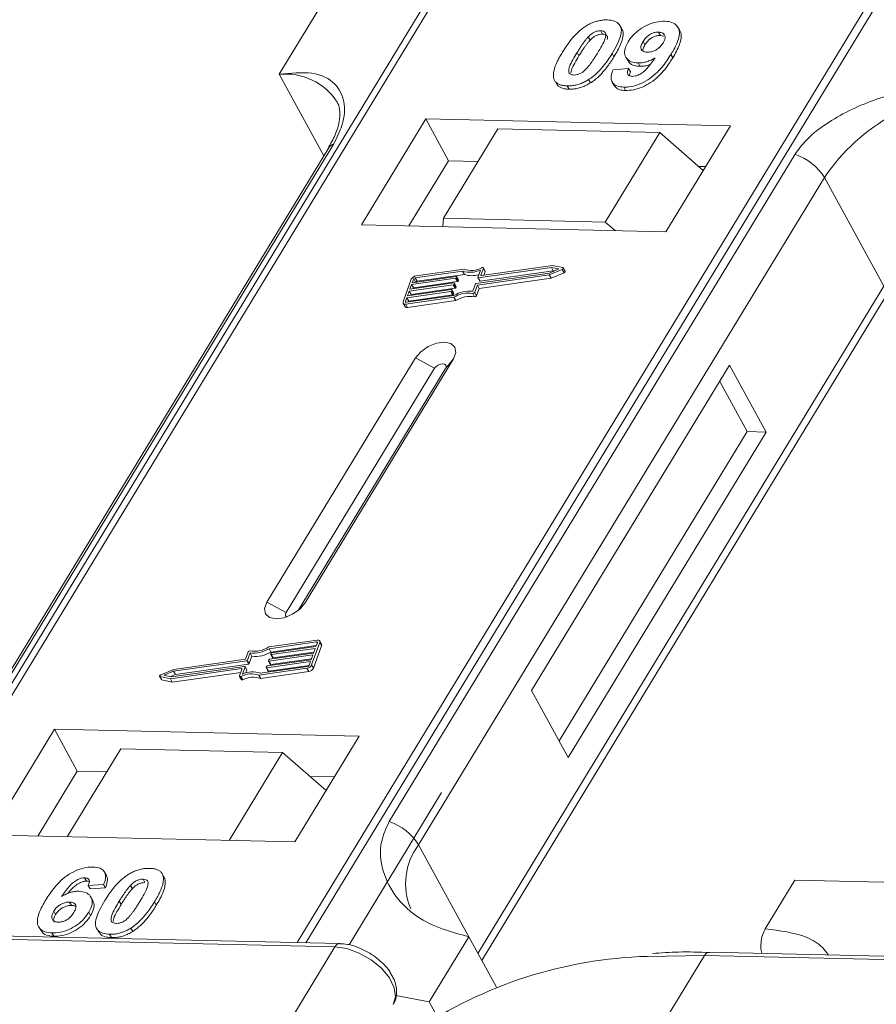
# Model space of a CAD drawing. Header units: millimetres. Extents: x -855 to 619, y 109 to 1142.
# Tile 43 of 74: x 70 to 102, y 928 to 965. Entities that reach past the tile are written whole.
import ezdxf

# ---------------------------------------------------------------- set-up
doc = ezdxf.new("R2010")
doc.units = ezdxf.units.MM

msp = doc.modelspace()

# ---------------------------------------------------------------- linework, layer by layer
at = {"color": 7, "linetype": 'Continuous', "lineweight": 15}
for p, q in [((85.583, 966.63), (63.903, 931)), ((64.172, 930.994), (85.869, 966.651)), ((102.085, 966.279), (80.389, 930.622)), ((80.722, 930.614), (102.402, 966.244)), ((81.206, 965.824), (79.712, 963.369)), ((92.642, 965.081), (92.573, 965.207)), ((94.83, 965.016), (94.761, 965.142)), ((91.373, 964.777), (91.442, 964.651)), ((91.845, 965.011), (91.914, 964.885)), ((94.099, 964.834), (94.03, 964.961)), ((94.099, 964.834), (94.226, 964.809)), ((93.445, 964.601), (93.514, 964.475)), ((90.951, 964.186), (91.02, 964.06)), ((92.343, 964.025), (92.274, 964.151)), ((92.79, 964.022), (92.859, 963.895)), ((94.566, 963.995), (94.497, 964.121)), ((93.256, 963.797), (93.325, 963.671)), ((79.712, 963.369), (81.394, 960.294)), ((92.315, 963.543), (92.899, 963.582)), ((92.899, 963.582), (92.968, 963.456)), ((90.156, 963.07), (90.225, 962.944)), ((90.581, 962.933), (90.65, 962.807)), ((91.387, 963.168), (91.456, 963.041)), ((92.279, 963.077), (92.348, 962.951)), ((92.714, 962.884), (92.783, 962.758)), ((85.243, 961.686), (82.815, 957.697)), ((96.736, 961.423), (85.243, 961.686)), ((85.243, 961.686), (86.105, 960.111)), ((94.308, 957.433), (96.736, 961.423)), ((87.965, 961.313), (85.911, 957.937)), ((94.071, 961.173), (87.965, 961.313)), ((92.017, 957.797), (94.071, 961.173)), ((94.071, 961.173), (95.715, 959.746)), ((66.459, 935.585), (81.772, 960.751)), ((81.558, 960.564), (66.245, 935.398)), ((99.176, 960.351), (83.864, 935.186)), ((86.105, 960.111), (84.611, 957.656)), ((87.218, 960.085), (86.105, 960.111)), ((95.802, 959.888), (95.544, 959.894)), ((84.971, 934.308), (100.284, 959.474)), ((102.526, 955.377), (100.284, 959.474)), ((85.911, 957.937), (85.888, 957.626)), ((92.017, 957.797), (85.911, 957.937)), ((92.385, 957.477), (92.017, 957.797)), ((82.815, 957.697), (94.308, 957.433)), ((86.635, 955.948), (84.847, 955.694)), ((86.689, 956.023), (84.873, 955.765)), ((86.704, 955.822), (86.635, 955.948)), ((87.149, 955.482), (89.908, 955.874)), ((87.208, 955.709), (87.307, 955.984)), ((89.984, 956.087), (87.225, 955.695)), ((87.294, 955.569), (90.053, 955.961)), ((87.326, 955.793), (87.418, 956.05)), ((90.029, 956.16), (87.342, 955.779)), ((87.486, 955.942), (87.417, 956.068)), ((87.418, 956.05), (87.487, 955.924)), ((87.44, 955.793), (87.487, 955.924)), ((89.901, 955.806), (90.393, 956.013)), ((89.908, 955.874), (90.27, 956.026)), ((89.97, 955.68), (90.462, 955.887)), ((90.27, 956.026), (89.984, 956.087)), ((90.053, 955.961), (89.984, 956.087)), ((90.416, 956.078), (90.029, 956.16)), ((90.053, 955.961), (90.094, 955.952)), ((90.393, 956.013), (90.462, 955.887)), ((90.501, 955.942), (90.432, 956.068)), ((84.697, 955.639), (84.392, 954.788)), ((84.649, 955.262), (86.309, 955.498)), ((86.373, 955.675), (84.712, 955.439)), ((84.738, 955.51), (86.398, 955.746)), ((84.789, 955.652), (84.738, 955.51)), ((84.781, 955.313), (86.442, 955.549)), ((84.857, 955.527), (84.789, 955.652)), ((84.847, 955.694), (84.916, 955.568)), ((84.916, 955.568), (86.704, 955.822)), ((86.326, 955.483), (86.313, 955.448)), ((86.394, 955.366), (86.325, 955.492)), ((86.395, 955.357), (86.326, 955.483)), ((86.442, 955.549), (86.373, 955.675)), ((86.415, 955.731), (86.402, 955.696)), ((86.471, 955.57), (86.402, 955.696)), ((86.483, 955.614), (86.415, 955.74)), ((86.484, 955.605), (86.415, 955.731)), ((86.471, 955.57), (86.484, 955.605)), ((87.192, 955.421), (89.901, 955.806)), ((87.209, 955.7), (87.278, 955.574)), ((87.294, 955.569), (87.225, 955.695)), ((87.261, 955.295), (89.97, 955.68)), ((87.333, 955.779), (87.326, 955.793)), ((89.97, 955.68), (89.901, 955.806)), ((86.194, 955.178), (84.534, 954.943)), ((84.56, 955.014), (86.22, 955.249)), ((84.623, 955.191), (84.56, 955.014)), ((86.284, 955.427), (84.623, 955.191)), ((84.692, 955.065), (84.623, 955.191)), ((84.712, 955.439), (84.649, 955.262)), ((84.692, 955.065), (86.353, 955.301)), ((84.781, 955.313), (84.712, 955.439)), ((84.769, 955.279), (84.781, 955.313)), ((86.263, 955.052), (86.194, 955.178)), ((86.236, 955.235), (86.224, 955.199)), ((86.293, 955.073), (86.224, 955.199)), ((86.305, 955.118), (86.236, 955.244)), ((86.236, 955.235), (86.305, 955.109)), ((86.353, 955.301), (86.284, 955.427)), ((86.293, 955.073), (86.305, 955.109)), ((86.382, 955.321), (86.313, 955.448)), ((86.382, 955.321), (86.395, 955.357)), ((87.016, 955.105), (87.085, 954.979)), ((87.021, 955.187), (87.119, 955.461)), ((87.093, 955.147), (87.192, 955.421)), ((87.162, 955.02), (87.093, 955.147)), ((87.162, 955.02), (87.261, 955.295)), ((87.261, 955.295), (87.192, 955.421)), ((102.526, 955.377), (87.213, 930.211)), ((84.393, 954.733), (84.462, 954.607)), ((84.534, 954.943), (84.483, 954.801)), ((84.483, 954.801), (84.499, 954.772)), ((84.491, 954.701), (86.307, 954.959)), ((84.516, 954.772), (86.304, 955.026)), ((84.603, 954.817), (84.534, 954.943)), ((84.56, 954.575), (86.376, 954.833)), ((84.591, 954.782), (84.603, 954.817)), ((84.603, 954.817), (86.263, 955.052)), ((84.68, 955.031), (84.692, 955.065)), ((86.376, 954.833), (86.307, 954.959)), ((87.356, 929.95), (102.56, 954.936)), ((84.56, 954.575), (84.491, 954.701)), ((84.855, 952.671), (79.253, 943.464)), ((80.69, 943.431), (86.292, 952.638)), ((84.855, 952.671), (85.576, 952.281)), ((86.292, 952.638), (85.985, 952.272)), ((85.576, 952.281), (79.974, 943.074)), ((80.433, 943.147), (85.985, 952.272)), ((96.708, 952.399), (89.238, 940.123)), ((98.087, 949.877), (96.708, 952.399)), ((97.369, 949.894), (96.334, 951.785)), ((90.273, 938.232), (97.369, 949.894)), ((90.617, 937.601), (98.087, 949.877)), ((98.087, 949.877), (97.369, 949.894)), ((79.974, 943.074), (79.253, 943.464)), ((80.69, 943.431), (80.501, 943.205)), ((81.146, 942.031), (79.329, 941.773)), ((81.121, 941.96), (79.333, 941.706)), ((79.402, 941.58), (81.115, 941.823)), ((79.442, 941.553), (81.103, 941.789)), ((80.939, 941.093), (81.245, 941.944)), ((81.008, 940.967), (81.314, 941.818)), ((81.103, 941.789), (81.154, 941.931)), ((81.147, 941.912), (81.121, 941.96)), ((81.313, 941.873), (81.244, 941.999)), ((81.245, 941.944), (81.314, 941.818)), ((78.544, 941.585), (78.445, 941.311)), ((78.616, 941.545), (78.517, 941.27)), ((78.586, 941.144), (78.685, 941.419)), ((78.685, 941.419), (78.616, 941.545)), ((80.988, 941.47), (79.328, 941.234)), ((79.402, 941.58), (79.333, 941.706)), ((79.353, 941.305), (81.013, 941.541)), ((79.4, 941.497), (79.413, 941.532)), ((79.401, 941.488), (79.47, 941.362)), ((81.077, 941.718), (79.417, 941.482)), ((79.486, 941.356), (79.417, 941.482)), ((79.486, 941.356), (81.026, 941.575)), ((80.924, 941.292), (80.988, 941.47)), ((81.013, 941.541), (81.077, 941.718)), ((75.652, 940.645), (78.412, 941.037)), ((78.488, 941.249), (75.729, 940.858)), ((78.445, 941.311), (75.736, 940.926)), ((75.798, 940.732), (78.557, 941.123)), ((78.428, 941.022), (78.33, 940.748)), ((78.497, 940.905), (78.428, 941.031)), ((78.497, 940.896), (78.428, 941.022)), ((78.557, 941.123), (78.488, 941.249)), ((78.586, 941.144), (78.517, 941.27)), ((79.001, 940.784), (80.789, 941.038)), ((79.222, 941), (79.235, 941.036)), ((79.222, 940.991), (79.291, 940.865)), ((80.899, 941.222), (79.239, 940.986)), ((79.264, 941.057), (80.924, 941.292)), ((79.308, 940.86), (80.847, 941.078)), ((79.311, 941.249), (79.324, 941.284)), ((79.311, 941.239), (79.38, 941.113)), ((79.397, 941.108), (79.328, 941.234)), ((79.397, 941.108), (80.937, 941.327)), ((80.848, 941.08), (80.899, 941.222)), ((81.008, 940.967), (80.939, 941.093)), ((75.205, 940.664), (75.274, 940.538)), ((75.22, 940.654), (75.608, 940.571)), ((75.289, 940.527), (75.22, 940.654)), ((75.736, 940.926), (75.244, 940.719)), ((75.729, 940.858), (75.367, 940.705)), ((75.367, 940.705), (75.652, 940.645)), ((75.608, 940.571), (78.295, 940.953)), ((75.612, 940.653), (75.798, 940.732)), ((75.677, 940.445), (78.266, 940.813)), ((75.798, 940.732), (75.729, 940.858)), ((78.311, 940.938), (78.219, 940.682)), ((78.219, 940.663), (78.288, 940.537)), ((78.342, 940.533), (78.273, 940.659)), ((78.308, 940.929), (78.295, 940.953)), ((78.46, 940.791), (78.497, 940.896)), ((78.947, 940.709), (80.764, 940.967)), ((79.016, 940.583), (78.947, 940.709)), ((79.016, 940.583), (80.833, 940.841)), ((79.308, 940.86), (79.239, 940.986)), ((80.764, 940.967), (80.833, 940.841)), ((75.289, 940.527), (75.677, 940.445)), ((75.677, 940.445), (75.608, 940.571)), ((89.238, 940.123), (90.617, 937.601)), ((71.237, 938.669), (68.809, 934.679)), ((82.73, 938.405), (71.237, 938.669)), ((71.237, 938.669), (72.099, 937.093)), ((80.302, 934.416), (82.73, 938.405)), ((73.735, 937.927), (71.719, 934.613)), ((73.735, 937.927), (79.841, 937.787)), ((77.824, 934.473), (79.841, 937.787)), ((79.841, 937.787), (81.485, 936.36)), ((72.099, 937.093), (70.605, 934.638)), ((73.212, 937.068), (72.099, 937.093)), ((81.796, 936.871), (80.872, 936.892)), ((85.844, 936.279), (82.351, 930.54)), ((68.809, 934.679), (80.302, 934.416)), ((84.971, 934.308), (86.868, 930.842)), ((73.196, 933.151), (73.127, 933.277)), ((75.258, 933.273), (75.252, 933.284)), ((72.374, 933.062), (72.443, 932.936)), ((74.578, 933.012), (74.647, 932.886)), ((75.33, 933.154), (75.399, 933.028)), ((98.053, 931.14), (99.174, 932.981)), ((99.174, 932.981), (106.158, 932.821)), ((73.092, 932.811), (72.508, 932.772)), ((72.508, 932.772), (72.577, 932.646)), ((72.577, 932.646), (73.161, 932.685)), ((73.092, 932.811), (73.161, 932.685)), ((74.175, 932.652), (74.106, 932.778)), ((71.809, 932.15), (71.878, 932.024)), ((72.687, 932.204), (72.618, 932.33)), ((73.683, 932.186), (73.752, 932.06)), ((75.009, 932.155), (75.078, 932.029)), ((71.21, 931.806), (71.279, 931.679)), ((72.53, 931.764), (72.599, 931.638)), ((82.002, 930.585), (47.819, 931.369)), ((47.637, 931.245), (81.82, 930.46)), ((70.645, 931.214), (70.714, 931.088)), ((71.139, 930.984), (71.208, 930.858)), ((72.832, 931.148), (72.901, 931.022)), ((74.12, 931.169), (74.189, 931.043)), ((73.314, 930.934), (73.382, 930.808)), ((86.868, 930.842), (85.374, 928.387)), ((86.868, 930.842), (87.91, 928.937)), ((81.82, 930.46), (79.952, 927.391)), ((130.129, 929.481), (95.946, 930.265)), ((93.604, 930.102), (95.763, 930.14)), ((93.896, 927.071), (95.763, 930.14)), ((95.763, 930.14), (129.946, 929.356)), ((84.111, 928.628), (85.374, 928.387)), ((85.374, 928.387), (85.673, 927.84))]:
    msp.add_line(p, q, dxfattribs=at)
at = {"color": 7, "linetype": 'Continuous', "lineweight": 15, "flags": 128}
for points in [[(87.364, 956.073), (87.376, 956.077), (87.387, 956.079), (87.398, 956.079), (87.407, 956.077), (87.414, 956.072), (87.418, 956.066), (87.419, 956.059), (87.418, 956.05)], [(90.416, 956.078), (90.426, 956.074), (90.432, 956.068), (90.434, 956.059), (90.432, 956.049), (90.427, 956.039), (90.418, 956.029), (90.406, 956.02), (90.393, 956.013)], [(90.462, 955.887), (90.475, 955.894), (90.487, 955.903), (90.496, 955.913), (90.501, 955.923), (90.503, 955.933), (90.501, 955.942)], [(86.309, 955.498), (86.313, 955.498), (86.317, 955.497), (86.321, 955.496), (86.323, 955.495), (86.325, 955.492), (86.326, 955.49), (86.326, 955.486), (86.326, 955.483)], [(86.398, 955.746), (86.403, 955.746), (86.406, 955.746), (86.41, 955.745), (86.413, 955.743), (86.414, 955.741), (86.415, 955.738), (86.416, 955.735), (86.415, 955.731)], [(87.225, 955.695), (87.221, 955.695), (87.217, 955.695), (87.213, 955.696), (87.211, 955.698), (87.209, 955.7), (87.208, 955.703), (87.208, 955.706), (87.208, 955.709)], [(87.342, 955.779), (87.338, 955.779), (87.334, 955.779), (87.33, 955.78), (87.328, 955.782), (87.326, 955.784), (87.325, 955.787), (87.325, 955.79), (87.326, 955.793)], [(86.22, 955.249), (86.224, 955.25), (86.228, 955.249), (86.232, 955.248), (86.234, 955.246), (86.236, 955.244), (86.237, 955.241), (86.237, 955.238), (86.236, 955.235)], [(84.491, 954.701), (84.465, 954.699), (84.441, 954.701), (84.421, 954.708), (84.405, 954.718), (84.393, 954.732), (84.387, 954.748), (84.387, 954.767), (84.392, 954.788)], [(84.483, 954.801), (84.482, 954.794), (84.482, 954.788), (84.484, 954.782), (84.488, 954.778), (84.493, 954.774), (84.5, 954.772), (84.508, 954.771), (84.516, 954.772)], [(86.292, 952.638), (86.38, 952.874), (86.346, 953.077), (86.194, 953.215), (85.947, 953.268), (85.644, 953.228), (85.33, 953.1), (85.053, 952.905), (84.855, 952.671)], [(85.985, 952.272), (86.01, 952.339), (86.001, 952.397), (85.957, 952.436), (85.887, 952.451), (85.801, 952.44), (85.711, 952.403), (85.632, 952.348), (85.576, 952.281)], [(79.253, 943.464), (79.165, 943.228), (79.199, 943.025), (79.351, 942.887), (79.598, 942.834), (79.901, 942.874), (80.215, 943.002), (80.492, 943.197), (80.69, 943.431)], [(79.974, 943.074), (79.949, 943.007), (79.958, 942.949), (80.002, 942.91), (80.006, 942.907)], [(81.154, 941.931), (81.155, 941.938), (81.155, 941.944), (81.153, 941.949), (81.149, 941.954), (81.144, 941.957), (81.137, 941.96), (81.129, 941.96), (81.121, 941.96)], [(81.146, 942.031), (81.172, 942.032), (81.196, 942.03), (81.216, 942.024), (81.232, 942.013), (81.243, 942), (81.249, 941.983), (81.25, 941.964), (81.245, 941.944)], [(79.417, 941.482), (79.413, 941.482), (79.409, 941.482), (79.405, 941.483), (79.403, 941.485), (79.401, 941.487), (79.4, 941.49), (79.4, 941.493), (79.4, 941.497)], [(78.412, 941.037), (78.416, 941.037), (78.42, 941.037), (78.423, 941.035), (78.426, 941.034), (78.428, 941.031), (78.429, 941.029), (78.429, 941.026), (78.428, 941.022)], [(79.239, 940.986), (79.234, 940.985), (79.23, 940.986), (79.227, 940.987), (79.224, 940.989), (79.222, 940.991), (79.221, 940.994), (79.221, 940.997), (79.222, 941)], [(79.328, 941.234), (79.323, 941.234), (79.319, 941.234), (79.316, 941.235), (79.313, 941.237), (79.311, 941.239), (79.31, 941.242), (79.31, 941.245), (79.311, 941.249)], [(75.22, 940.654), (75.211, 940.657), (75.205, 940.664), (75.203, 940.672), (75.204, 940.682), (75.21, 940.693), (75.219, 940.703), (75.231, 940.712), (75.244, 940.719)], [(78.273, 940.659), (78.261, 940.655), (78.249, 940.652), (78.239, 940.652), (78.23, 940.655), (78.223, 940.659), (78.219, 940.665), (78.217, 940.673), (78.219, 940.682)], [(78.295, 940.953), (78.299, 940.953), (78.303, 940.953), (78.306, 940.952), (78.309, 940.95), (78.311, 940.948), (78.312, 940.945), (78.312, 940.942), (78.311, 940.938)], [(78.288, 940.537), (78.292, 940.533), (78.299, 940.529), (78.308, 940.526), (78.318, 940.526), (78.33, 940.528), (78.342, 940.533)], [(81.82, 930.46), (82.266, 930.396), (82.734, 930.229), (83.182, 929.974), (83.573, 929.651), (83.872, 929.29), (84.053, 928.921), (84.102, 928.576), (84.013, 928.285)]]:
    msp.add_lwpolyline(points, dxfattribs=at)
at = {"color": 7, "linetype": 'Continuous', "lineweight": 15}
for centre, radius, start, end in [((79.952, 961.061), 2.32, 32.7281, 95.9449), ((106.457, 955.322), 7.439, 91.2925, 146.0732), ((81.97, 960.307), 0.486, 114.0472, 148.0355), ((98.534, 958.402), 2.052, 31.4947, 71.765), ((86.926, 956.807), 0.907, 251.2927, 294.8085), ((86.971, 956.792), 0.819, 249.8549, 298.6145), ((87.467, 955.933), 0.0214, 336.1246, 26.8104), ((84.902, 955.538), 0.229, 97.4207, 153.8527), ((84.857, 955.618), 0.0762, 97.4207, 153.8527), ((84.927, 955.492), 0.0769, 97.5763, 152.4403), ((86.368, 955.713), 0.0381, 277.4207, 333.8527), ((86.437, 955.587), 0.0381, 277.4207, 333.8527), ((86.474, 955.61), 0.011, 336.9348, 26.0002), ((86.986, 956.624), 0.85, 250.6487, 287.8017), ((87.153, 955.444), 0.0381, 97.4207, 153.8527), ((87.29, 955.583), 0.0149, 216.6597, 287.1115), ((86.189, 955.216), 0.0381, 277.4207, 333.8527), ((86.279, 955.464), 0.0381, 277.4207, 333.8527), ((86.907, 954.019), 1.173, 84.4424, 120.9301), ((86.295, 955.113), 0.011, 336.9348, 26.0002), ((86.85, 954.122), 0.998, 80.3986, 122.9491), ((86.348, 955.338), 0.0381, 277.4207, 333.8527), ((86.384, 955.361), 0.011, 336.9348, 26.0002), ((87.027, 955.178), 0.0736, 261.7629, 334.647), ((86.258, 955.09), 0.0381, 277.4207, 333.8527), ((86.919, 953.996), 0.998, 80.3986, 122.9491), ((87.096, 955.052), 0.0736, 261.7629, 334.647), ((84.533, 954.66), 0.0892, 216.6597, 287.1115), ((78.787, 942.61), 0.998, 260.3986, 302.9491), ((81.253, 941.844), 0.0661, 336.9348, 26.0002), ((78.61, 941.553), 0.0736, 81.7629, 154.647), ((78.73, 942.712), 1.173, 264.4424, 300.9301), ((78.799, 942.586), 1.173, 264.4424, 300.9301), ((79.447, 941.515), 0.0381, 97.4207, 153.8527), ((79.481, 941.37), 0.0149, 216.6597, 287.1115), ((78.483, 941.287), 0.0381, 277.4207, 333.8527), ((78.552, 941.161), 0.0381, 277.4207, 333.8527), ((79.269, 941.019), 0.0381, 97.4207, 153.8527), ((79.358, 941.267), 0.0381, 97.4207, 153.8527), ((79.392, 941.122), 0.0149, 216.6597, 287.1115), ((80.734, 941.193), 0.229, 277.4207, 333.8527), ((80.779, 941.113), 0.0762, 277.4207, 333.8527), ((78.665, 939.94), 0.819, 69.8549, 118.6145), ((78.71, 939.925), 0.907, 71.2927, 114.8085), ((78.734, 939.814), 0.819, 69.8549, 118.6145), ((78.487, 940.9), 0.011, 336.9348, 26.0002), ((79.303, 940.874), 0.0149, 216.6597, 287.1115), ((80.803, 941.067), 0.229, 277.4207, 333.8527), ((75.292, 940.548), 0.0212, 210.2186, 262.8226), ((83.221, 933.236), 2.052, 31.4947, 71.765), ((86.917, 932.845), 2.434, 143.0587, 202.974), ((82.012, 930.375), 0.21, 92.0598, 156.0028), ((95.963, 930.044), 0.221, 94.3757, 154.3004), ((94.072, 913.637), 16.472, 91.6287, 124.0831)]:
    msp.add_arc(centre, radius, start, end, dxfattribs=at)
for points, knots in [([(90.398, 964.199), (90.45, 964.281), (90.567, 964.467), (90.816, 964.791), (91.075, 965.048), (91.266, 965.172), (91.287, 965.186)], [0, 0, 0, 0, 0.2367308, 0.5375555, 0.9496679, 1, 1, 1, 1]), ([(91.287, 965.186), (91.338, 965.216), (91.44, 965.277), (91.605, 965.345), (91.771, 965.393), (91.907, 965.413), (92.014, 965.42), (92.067, 965.42), (92.094, 965.42)], [0, 0, 0, 0, 0.193776, 0.3936, 0.587864, 0.788908, 0.894169, 1, 1, 1, 1]), ([(92.094, 965.42), (92.187, 965.411), (92.375, 965.394), (92.554, 965.267), (92.639, 965.082), (92.596, 964.71), (92.411, 964.388), (92.274, 964.151)], [0, 0, 0, 0, 0.147566, 0.296688, 0.431278, 0.580404, 1, 1, 1, 1]), ([(92.877, 964.59), (92.933, 964.672), (93.045, 964.838), (93.307, 965.068), (93.619, 965.245), (93.957, 965.358), (94.162, 965.366), (94.268, 965.37)], [0, 0, 0, 0, 0.197927, 0.397728, 0.597413, 0.790584, 1, 1, 1, 1]), ([(94.268, 965.37), (94.361, 965.361), (94.549, 965.344), (94.732, 965.213), (94.827, 965.021), (94.8, 964.689), (94.649, 964.376), (94.519, 964.158), (94.497, 964.121)], [0, 0, 0, 0, 0.148288, 0.297745, 0.443713, 0.607791, 0.934708, 1, 1, 1, 1]), ([(90.951, 964.186), (90.976, 964.227), (91.027, 964.309), (91.098, 964.42), (91.166, 964.519), (91.229, 964.605), (91.295, 964.692), (91.347, 964.749), (91.373, 964.777)], [0, 0, 0, 0, 0.205942, 0.411959, 0.558149, 0.704502, 0.851801, 1, 1, 1, 1]), ([(91.373, 964.777), (91.416, 964.819), (91.485, 964.887), (91.61, 964.963), (91.723, 965.002), (91.8, 965.01), (91.84, 965.011), (91.845, 965.011)], [0, 0, 0, 0, 0.334804, 0.542561, 0.750382, 0.970721, 1, 1, 1, 1]), ([(91.442, 964.651), (91.485, 964.693), (91.554, 964.761), (91.679, 964.837), (91.792, 964.875), (91.869, 964.884), (91.909, 964.885), (91.914, 964.885)], [0, 0, 0, 0, 0.334804, 0.542561, 0.750382, 0.970721, 1, 1, 1, 1]), ([(91.845, 965.011), (91.883, 965.006), (91.953, 964.999), (92.019, 964.949), (92.045, 964.857), (92.012, 964.687), (91.889, 964.446), (91.78, 964.262), (91.725, 964.169)], [0, 0, 0, 0, 0.1046136, 0.1888141, 0.2735119, 0.444127, 0.7194809, 1, 1, 1, 1]), ([(91.914, 964.885), (91.952, 964.88), (92.022, 964.873), (92.087, 964.823), (92.111, 964.756), (92.098, 964.702), (92.092, 964.676)], [0, 0, 0, 0, 0.293658, 0.530016, 0.767769, 1, 1, 1, 1]), ([(92.343, 964.025), (92.391, 964.107), (92.542, 964.362), (92.686, 964.7), (92.709, 964.978), (92.647, 965.053), (92.63, 965.074)], [0, 0, 0, 0, 0.220552, 0.687786, 0.91457, 1, 1, 1, 1]), ([(93.445, 964.601), (93.48, 964.655), (93.536, 964.739), (93.656, 964.848), (93.775, 964.912), (93.905, 964.955), (93.985, 964.959), (94.03, 964.961)], [0, 0, 0, 0, 0.29132, 0.465539, 0.641632, 0.798664, 1, 1, 1, 1]), ([(93.514, 964.475), (93.549, 964.528), (93.605, 964.613), (93.725, 964.722), (93.844, 964.786), (93.974, 964.829), (94.054, 964.832), (94.099, 964.834)], [0, 0, 0, 0, 0.29132, 0.465539, 0.641632, 0.798664, 1, 1, 1, 1]), ([(94.03, 964.961), (94.076, 964.955), (94.169, 964.944), (94.251, 964.869), (94.284, 964.77), (94.257, 964.657), (94.216, 964.583), (94.197, 964.549)], [0, 0, 0, 0, 0.207955, 0.420406, 0.62732, 0.827707, 1, 1, 1, 1]), ([(94.566, 963.995), (94.614, 964.077), (94.759, 964.325), (94.887, 964.658), (94.895, 964.922), (94.832, 964.994), (94.819, 965.009)], [0, 0, 0, 0, 0.227122, 0.68486, 0.934898, 1, 1, 1, 1]), ([(91.02, 964.06), (91.045, 964.101), (91.096, 964.183), (91.167, 964.294), (91.235, 964.393), (91.298, 964.479), (91.364, 964.566), (91.416, 964.623), (91.442, 964.651)], [0, 0, 0, 0, 0.205942, 0.411959, 0.558149, 0.704502, 0.851801, 1, 1, 1, 1]), ([(93.256, 963.797), (93.163, 963.807), (92.977, 963.827), (92.806, 963.965), (92.728, 964.158), (92.761, 964.377), (92.842, 964.526), (92.877, 964.59)], [0, 0, 0, 0, 0.210189, 0.421773, 0.623603, 0.837034, 1, 1, 1, 1]), ([(93.598, 964.204), (93.552, 964.209), (93.465, 964.218), (93.383, 964.278), (93.352, 964.361), (93.373, 964.473), (93.418, 964.553), (93.445, 964.601)], [0, 0, 0, 0, 0.213937, 0.398075, 0.583091, 0.751666, 1, 1, 1, 1]), ([(93.431, 964.254), (93.434, 964.28), (93.441, 964.35), (93.485, 964.427), (93.514, 964.475)], [0, 0, 0, 0, 0.366323, 1, 1, 1, 1]), ([(94.197, 964.549), (94.164, 964.5), (94.109, 964.419), (93.984, 964.316), (93.856, 964.251), (93.721, 964.208), (93.639, 964.206), (93.598, 964.204)], [0, 0, 0, 0, 0.267394, 0.447214, 0.627122, 0.813065, 1, 1, 1, 1]), ([(90.077, 963.201), (90.069, 963.235), (90.053, 963.303), (90.064, 963.45), (90.113, 963.641), (90.204, 963.848), (90.301, 964.035), (90.366, 964.144), (90.398, 964.199)], [0, 0, 0, 0, 0.118441, 0.239346, 0.459593, 0.684925, 0.84224, 1, 1, 1, 1]), ([(90.83, 963.342), (90.784, 963.349), (90.709, 963.358), (90.65, 963.415), (90.632, 963.51), (90.668, 963.68), (90.793, 963.92), (90.898, 964.097), (90.951, 964.186)], [0, 0, 0, 0, 0.12537, 0.20229, 0.279179, 0.464758, 0.730582, 1, 1, 1, 1]), ([(90.722, 963.428), (90.727, 963.461), (90.741, 963.578), (90.865, 963.795), (90.968, 963.971), (91.02, 964.06)], [0, 0, 0, 0, 0.166989, 0.580698, 1, 1, 1, 1]), ([(91.725, 964.169), (91.699, 964.128), (91.649, 964.046), (91.577, 963.935), (91.509, 963.836), (91.446, 963.749), (91.379, 963.661), (91.327, 963.604), (91.301, 963.576)], [0, 0, 0, 0, 0.20527, 0.410616, 0.55715, 0.703844, 0.851471, 1, 1, 1, 1]), ([(92.274, 964.151), (92.223, 964.069), (92.106, 963.883), (91.861, 963.566), (91.605, 963.31), (91.415, 963.186), (91.387, 963.168)], [0, 0, 0, 0, 0.237281, 0.538591, 0.932677, 1, 1, 1, 1]), ([(91.456, 963.041), (91.505, 963.074), (91.602, 963.14), (91.765, 963.279), (91.938, 963.457), (92.099, 963.658), (92.233, 963.849), (92.306, 963.966), (92.343, 964.025)], [0, 0, 0, 0, 0.118595, 0.239509, 0.447458, 0.659935, 0.829685, 1, 1, 1, 1]), ([(94.497, 964.121), (94.445, 964.04), (94.289, 963.794), (94.016, 963.454), (93.627, 963.146), (93.265, 962.966), (92.947, 962.888), (92.776, 962.885), (92.714, 962.884)], [0, 0, 0, 0, 0.142337, 0.429127, 0.589943, 0.751205, 0.909895, 1, 1, 1, 1]), ([(92.783, 962.758), (92.883, 962.762), (93.085, 962.77), (93.42, 962.879), (93.75, 963.057), (94.127, 963.372), (94.381, 963.701), (94.528, 963.935), (94.566, 963.995)], [0, 0, 0, 0, 0.14324, 0.28761, 0.430449, 0.591135, 0.89544, 1, 1, 1, 1]), ([(92.871, 963.902), (92.884, 963.872), (92.926, 963.778), (93.088, 963.692), (93.254, 963.678), (93.325, 963.671)], [0, 0, 0, 0, 0.20752, 0.66568, 1, 1, 1, 1]), ([(93.033, 963.292), (93.074, 963.294), (93.156, 963.299), (93.302, 963.357), (93.467, 963.459), (93.681, 963.68), (93.811, 963.864), (93.9, 963.991)], [0, 0, 0, 0, 0.112015, 0.224355, 0.367768, 0.565827, 1, 1, 1, 1]), ([(93.9, 963.991), (93.849, 963.962), (93.744, 963.903), (93.606, 963.851), (93.495, 963.821), (93.414, 963.806), (93.334, 963.798), (93.282, 963.798), (93.256, 963.797)], [0, 0, 0, 0, 0.243491, 0.496266, 0.61821, 0.741704, 0.870158, 1, 1, 1, 1]), ([(93.325, 963.671), (93.374, 963.672), (93.475, 963.674), (93.607, 963.704), (93.685, 963.731), (93.707, 963.739)], [0, 0, 0, 0, 0.409454, 0.83528, 1, 1, 1, 1]), ([(81.772, 960.751), (81.89, 960.985), (82.192, 961.585), (82.204, 962.38), (81.849, 963.085), (81.034, 963.5), (80.151, 963.413), (79.712, 963.369)], [0, 0, 0, 0, 0.125713, 0.321276, 0.524466, 0.763484, 1, 1, 1, 1]), ([(91.301, 963.576), (91.259, 963.534), (91.19, 963.466), (91.066, 963.391), (90.954, 963.352), (90.876, 963.343), (90.836, 963.342), (90.83, 963.342)], [0, 0, 0, 0, 0.333678, 0.540413, 0.747264, 0.961209, 1, 1, 1, 1]), ([(92.714, 962.884), (92.62, 962.893), (92.451, 962.91), (92.294, 963.027), (92.224, 963.202), (92.253, 963.387), (92.302, 963.51), (92.315, 963.543)], [0, 0, 0, 0, 0.242788, 0.438865, 0.634801, 0.900936, 1, 1, 1, 1]), ([(92.899, 963.582), (92.879, 963.533), (92.848, 963.457), (92.859, 963.367), (92.905, 963.318), (92.969, 963.296), (93.016, 963.293), (93.033, 963.292)], [0, 0, 0, 0, 0.344714, 0.529059, 0.714209, 0.892196, 1, 1, 1, 1]), ([(92.929, 963.315), (92.931, 963.341), (92.935, 963.386), (92.958, 963.435), (92.968, 963.456)], [0, 0, 0, 0, 0.569737, 1, 1, 1, 1]), ([(90.581, 962.933), (90.533, 962.936), (90.438, 962.941), (90.312, 962.971), (90.205, 963.022), (90.138, 963.085), (90.097, 963.147), (90.084, 963.183), (90.077, 963.201)], [0, 0, 0, 0, 0.192635, 0.388697, 0.582015, 0.783044, 0.890959, 1, 1, 1, 1]), ([(90.228, 962.947), (90.24, 962.933), (90.276, 962.894), (90.367, 962.851), (90.473, 962.822), (90.57, 962.811), (90.623, 962.808), (90.65, 962.807)], [0, 0, 0, 0, 0.143925, 0.415852, 0.697483, 0.848301, 1, 1, 1, 1]), ([(91.387, 963.168), (91.337, 963.137), (91.234, 963.076), (91.069, 963.008), (90.903, 962.96), (90.767, 962.94), (90.66, 962.933), (90.607, 962.933), (90.581, 962.933)], [0, 0, 0, 0, 0.193769, 0.393564, 0.587886, 0.789131, 0.894283, 1, 1, 1, 1]), ([(90.65, 962.807), (90.698, 962.807), (90.797, 962.808), (90.955, 962.831), (91.121, 962.876), (91.261, 962.933), (91.373, 962.991), (91.429, 963.025), (91.456, 963.041)], [0, 0, 0, 0, 0.193594, 0.390501, 0.584817, 0.78683, 0.892868, 1, 1, 1, 1]), ([(92.352, 962.954), (92.387, 962.906), (92.456, 962.814), (92.63, 962.767), (92.744, 962.76), (92.783, 962.758)], [0, 0, 0, 0, 0.4158523, 0.8021376, 1, 1, 1, 1]), ([(106.289, 962.759), (105.659, 962.828), (104.397, 962.964), (102.351, 962.54), (100.717, 961.791), (99.654, 961.004), (99.306, 960.528), (99.176, 960.351)], [0, 0, 0, 0, 0.249096, 0.498243, 0.745205, 0.90541, 1, 1, 1, 1]), ([(81.896, 962.313), (81.907, 962.298), (81.976, 962.205), (82.012, 962.001), (81.996, 961.596), (81.862, 961.115), (81.656, 960.744), (81.556, 960.563)], [0, 0, 0, 0, 0.054359, 0.333223, 0.559722, 0.78604, 1, 1, 1, 1]), ([(83.864, 935.186), (83.752, 934.939), (83.467, 934.309), (83.577, 933.292), (84.134, 932.217), (85.225, 931.298), (86.322, 930.993), (86.868, 930.842)], [0, 0, 0, 0, 0.125713, 0.321276, 0.524466, 0.763484, 1, 1, 1, 1]), ([(70.91, 932.233), (70.962, 932.314), (71.118, 932.561), (71.391, 932.9), (71.781, 933.208), (72.143, 933.388), (72.46, 933.466), (72.631, 933.469), (72.694, 933.47)], [0, 0, 0, 0, 0.142337, 0.429127, 0.589943, 0.751205, 0.909895, 1, 1, 1, 1]), ([(72.694, 933.47), (72.787, 933.461), (72.957, 933.445), (73.113, 933.327), (73.182, 933.153), (73.155, 932.969), (73.106, 932.846), (73.092, 932.811)], [0, 0, 0, 0, 0.242691, 0.439002, 0.635006, 0.895059, 1, 1, 1, 1]), ([(74.02, 933.187), (74.07, 933.217), (74.173, 933.278), (74.338, 933.346), (74.504, 933.394), (74.64, 933.414), (74.747, 933.421), (74.8, 933.421), (74.827, 933.421)], [0, 0, 0, 0, 0.193776, 0.3936, 0.587864, 0.788908, 0.894169, 1, 1, 1, 1]), ([(74.827, 933.421), (74.874, 933.419), (74.969, 933.414), (75.095, 933.383), (75.203, 933.333), (75.27, 933.27), (75.31, 933.208), (75.323, 933.172), (75.33, 933.154)], [0, 0, 0, 0, 0.192627, 0.388684, 0.582013, 0.783201, 0.891038, 1, 1, 1, 1]), ([(72.374, 933.062), (72.333, 933.06), (72.251, 933.055), (72.104, 932.996), (71.938, 932.893), (71.725, 932.673), (71.596, 932.489), (71.507, 932.363)], [0, 0, 0, 0, 0.112049, 0.22438, 0.370115, 0.570276, 1, 1, 1, 1]), ([(71.753, 932.481), (71.753, 932.481), (71.809, 932.558), (71.912, 932.678), (72.09, 932.824), (72.241, 932.902), (72.363, 932.935), (72.42, 932.936), (72.443, 932.936)], [0, 0, 0, 0, 0.000071, 0.368569, 0.571075, 0.774891, 0.911654, 1, 1, 1, 1]), ([(72.508, 932.772), (72.528, 932.82), (72.56, 932.895), (72.549, 932.985), (72.503, 933.037), (72.438, 933.058), (72.391, 933.061), (72.374, 933.062)], [0, 0, 0, 0, 0.33384, 0.524547, 0.716372, 0.891824, 1, 1, 1, 1]), ([(72.443, 932.936), (72.482, 932.935), (72.525, 932.934), (72.55, 932.914), (72.552, 932.912)], [0, 0, 0, 0, 0.900108, 1, 1, 1, 1]), ([(73.133, 932.203), (73.185, 932.285), (73.302, 932.471), (73.55, 932.794), (73.809, 933.049), (73.999, 933.173), (74.02, 933.187)], [0, 0, 0, 0, 0.237381, 0.538918, 0.949082, 1, 1, 1, 1]), ([(73.161, 932.685), (73.188, 932.765), (73.243, 932.925), (73.25, 933.092), (73.196, 933.145), (73.193, 933.148)], [0, 0, 0, 0, 0.481785, 0.969308, 1, 1, 1, 1]), ([(74.106, 932.778), (74.149, 932.82), (74.218, 932.889), (74.342, 932.964), (74.456, 933.003), (74.533, 933.011), (74.573, 933.012), (74.578, 933.012)], [0, 0, 0, 0, 0.3348035, 0.5425606, 0.750382, 0.9707212, 1, 1, 1, 1]), ([(74.175, 932.652), (74.217, 932.694), (74.287, 932.763), (74.411, 932.838), (74.525, 932.877), (74.602, 932.885), (74.642, 932.886), (74.647, 932.886)], [0, 0, 0, 0, 0.334804, 0.542561, 0.750382, 0.970721, 1, 1, 1, 1]), ([(74.578, 933.012), (74.617, 933.007), (74.685, 932.999), (74.75, 932.952), (74.777, 932.864), (74.747, 932.695), (74.625, 932.451), (74.513, 932.263), (74.456, 932.168)], [0, 0, 0, 0, 0.105646, 0.186221, 0.267042, 0.431541, 0.712708, 1, 1, 1, 1]), ([(75.33, 933.154), (75.338, 933.12), (75.355, 933.051), (75.344, 932.907), (75.298, 932.724), (75.21, 932.52), (75.112, 932.33), (75.043, 932.213), (75.009, 932.155)], [0, 0, 0, 0, 0.118432, 0.239329, 0.449434, 0.664178, 0.83182, 1, 1, 1, 1]), ([(75.078, 932.029), (75.126, 932.111), (75.234, 932.294), (75.37, 932.596), (75.438, 932.857), (75.407, 932.993), (75.399, 933.028)], [0, 0, 0, 0, 0.236775, 0.527928, 0.878334, 1, 1, 1, 1]), ([(75.399, 933.028), (75.387, 933.06), (75.369, 933.108), (75.33, 933.144), (75.317, 933.155)], [0, 0, 0, 0, 0.667997, 1, 1, 1, 1]), ([(71.507, 932.363), (71.558, 932.392), (71.663, 932.451), (71.801, 932.504), (71.911, 932.533), (71.993, 932.548), (72.074, 932.556), (72.125, 932.557), (72.151, 932.557)], [0, 0, 0, 0, 0.243654, 0.49576, 0.617892, 0.741503, 0.870025, 1, 1, 1, 1]), ([(72.151, 932.557), (72.244, 932.547), (72.431, 932.527), (72.6, 932.389), (72.678, 932.2), (72.648, 931.981), (72.566, 931.831), (72.53, 931.764)], [0, 0, 0, 0, 0.210216, 0.421975, 0.620016, 0.831037, 1, 1, 1, 1]), ([(73.683, 932.186), (73.708, 932.227), (73.758, 932.308), (73.83, 932.419), (73.898, 932.518), (73.961, 932.606), (74.028, 932.693), (74.08, 932.75), (74.106, 932.778)], [0, 0, 0, 0, 0.20527, 0.410616, 0.557148, 0.703844, 0.851475, 1, 1, 1, 1]), ([(73.752, 932.06), (73.777, 932.1), (73.827, 932.182), (73.899, 932.293), (73.967, 932.392), (74.03, 932.48), (74.097, 932.567), (74.149, 932.624), (74.175, 932.652)], [0, 0, 0, 0, 0.20527, 0.410616, 0.557148, 0.703844, 0.851475, 1, 1, 1, 1]), ([(71.139, 930.984), (71.046, 930.993), (70.859, 931.011), (70.675, 931.14), (70.58, 931.332), (70.607, 931.665), (70.759, 931.979), (70.889, 932.197), (70.91, 932.233)], [0, 0, 0, 0, 0.148269, 0.297647, 0.442421, 0.607851, 0.935658, 1, 1, 1, 1]), ([(71.21, 931.806), (71.245, 931.856), (71.301, 931.939), (71.43, 932.042), (71.558, 932.107), (71.691, 932.146), (71.771, 932.149), (71.809, 932.15)], [0, 0, 0, 0, 0.276721, 0.45687, 0.637007, 0.824068, 1, 1, 1, 1]), ([(71.809, 932.15), (71.856, 932.145), (71.942, 932.137), (72.022, 932.077), (72.057, 931.992), (72.033, 931.878), (71.987, 931.796), (71.963, 931.753)], [0, 0, 0, 0, 0.213757, 0.394944, 0.576585, 0.777311, 1, 1, 1, 1]), ([(72.599, 931.638), (72.642, 931.72), (72.729, 931.886), (72.748, 932.085), (72.693, 932.17), (72.675, 932.198)], [0, 0, 0, 0, 0.401791, 0.807526, 1, 1, 1, 1]), ([(73.314, 930.934), (73.22, 930.943), (73.033, 930.96), (72.852, 931.087), (72.763, 931.285), (72.823, 931.664), (73.007, 931.983), (73.133, 932.203)], [0, 0, 0, 0, 0.1475277, 0.2965695, 0.43214, 0.6087374, 1, 1, 1, 1]), ([(73.563, 931.344), (73.517, 931.35), (73.442, 931.359), (73.382, 931.415), (73.365, 931.509), (73.399, 931.677), (73.524, 931.917), (73.629, 932.096), (73.683, 932.186)], [0, 0, 0, 0, 0.125351, 0.2021974, 0.2791824, 0.4597421, 0.727968, 1, 1, 1, 1]), ([(74.456, 932.168), (74.431, 932.127), (74.38, 932.045), (74.309, 931.934), (74.241, 931.836), (74.178, 931.749), (74.112, 931.662), (74.06, 931.605), (74.034, 931.577)], [0, 0, 0, 0, 0.205942, 0.411959, 0.558149, 0.704502, 0.851801, 1, 1, 1, 1]), ([(75.009, 932.155), (74.957, 932.073), (74.84, 931.887), (74.595, 931.569), (74.339, 931.312), (74.148, 931.187), (74.12, 931.169)], [0, 0, 0, 0, 0.236629, 0.537361, 0.932986, 1, 1, 1, 1]), ([(71.377, 931.394), (71.331, 931.399), (71.238, 931.41), (71.156, 931.485), (71.124, 931.584), (71.15, 931.697), (71.191, 931.77), (71.21, 931.806)], [0, 0, 0, 0, 0.207905, 0.419981, 0.630626, 0.821735, 1, 1, 1, 1]), ([(72.53, 931.764), (72.474, 931.682), (72.362, 931.516), (72.101, 931.285), (71.784, 931.106), (71.444, 930.995), (71.241, 930.988), (71.139, 930.984)], [0, 0, 0, 0, 0.197831, 0.3973, 0.59891, 0.798741, 1, 1, 1, 1]), ([(71.279, 931.679), (71.314, 931.73), (71.37, 931.813), (71.499, 931.916), (71.627, 931.981), (71.76, 932.02), (71.839, 932.023), (71.878, 932.024)], [0, 0, 0, 0, 0.276721, 0.45687, 0.637007, 0.824068, 1, 1, 1, 1]), ([(71.963, 931.753), (71.928, 931.7), (71.872, 931.616), (71.752, 931.507), (71.632, 931.442), (71.501, 931.399), (71.421, 931.396), (71.377, 931.394)], [0, 0, 0, 0, 0.288697, 0.463553, 0.639942, 0.801808, 1, 1, 1, 1]), ([(71.878, 932.024), (71.927, 932.021), (71.995, 932.017), (72.033, 931.985), (72.044, 931.975)], [0, 0, 0, 0, 0.7157183, 1, 1, 1, 1]), ([(73.454, 931.428), (73.458, 931.46), (73.472, 931.575), (73.596, 931.792), (73.699, 931.97), (73.752, 932.06)], [0, 0, 0, 0, 0.159501, 0.57679, 1, 1, 1, 1]), ([(74.189, 931.043), (74.238, 931.075), (74.335, 931.141), (74.5, 931.282), (74.675, 931.463), (74.837, 931.666), (74.97, 931.856), (75.042, 931.971), (75.078, 932.029)], [0, 0, 0, 0, 0.11827, 0.2388803, 0.4507318, 0.6672091, 0.8333396, 1, 1, 1, 1]), ([(71.225, 931.39), (71.215, 931.414), (71.192, 931.467), (71.22, 931.571), (71.26, 931.644), (71.279, 931.679)], [0, 0, 0, 0, 0.296139, 0.660307, 1, 1, 1, 1]), ([(71.208, 930.858), (71.308, 930.862), (71.51, 930.869), (71.84, 930.975), (72.151, 931.147), (72.42, 931.376), (72.538, 931.549), (72.599, 931.638)], [0, 0, 0, 0, 0.198208, 0.398397, 0.584963, 0.787074, 1, 1, 1, 1]), ([(74.034, 931.577), (73.992, 931.535), (73.923, 931.467), (73.799, 931.392), (73.687, 931.354), (73.609, 931.344), (73.569, 931.344), (73.563, 931.344)], [0, 0, 0, 0, 0.333678, 0.540413, 0.747264, 0.961209, 1, 1, 1, 1]), ([(70.724, 931.095), (70.753, 931.047), (70.82, 930.937), (71.011, 930.87), (71.16, 930.861), (71.208, 930.858)], [0, 0, 0, 0, 0.338595, 0.784132, 1, 1, 1, 1]), ([(72.914, 931.029), (72.935, 930.991), (72.988, 930.894), (73.166, 930.824), (73.321, 930.813), (73.382, 930.808)], [0, 0, 0, 0, 0.275409, 0.710365, 1, 1, 1, 1]), ([(74.12, 931.169), (74.07, 931.139), (73.967, 931.078), (73.802, 931.009), (73.636, 930.962), (73.5, 930.941), (73.393, 930.934), (73.34, 930.934), (73.314, 930.934)], [0, 0, 0, 0, 0.193769, 0.393564, 0.587886, 0.789131, 0.894283, 1, 1, 1, 1]), ([(73.382, 930.808), (73.431, 930.809), (73.53, 930.809), (73.688, 930.832), (73.854, 930.877), (73.994, 930.934), (74.106, 930.992), (74.161, 931.026), (74.189, 931.043)], [0, 0, 0, 0, 0.193594, 0.390501, 0.584817, 0.78683, 0.892868, 1, 1, 1, 1]), ([(98.053, 931.14), (98.015, 931.064), (97.938, 930.912), (97.889, 930.621), (97.883, 930.378), (97.913, 930.254), (97.921, 930.22)], [0, 0, 0, 0, 0.295987, 0.591974, 0.887961, 1, 1, 1, 1]), ([(100.429, 930.162), (100.362, 930.255), (100.162, 930.528), (99.45, 930.963), (98.604, 931.07), (98.053, 931.14)], [0, 0, 0, 0, 0.152259, 0.448917, 1, 1, 1, 1]), ([(83.134, 930.226), (82.934, 930.33), (82.655, 930.473), (82.269, 930.567), (82.098, 930.573), (82.004, 930.577)], [0, 0, 0, 0, 0.538027, 0.74783, 1, 1, 1, 1]), ([(83.964, 929.383), (83.939, 929.433), (83.861, 929.586), (83.604, 929.891), (83.315, 930.097), (83.134, 930.226)], [0, 0, 0, 0, 0.152643, 0.468497, 1, 1, 1, 1]), ([(95.955, 930.247), (95.56, 930.261), (94.819, 930.288), (94.125, 930.234), (93.801, 930.209)], [0, 0, 0, 0, 0.533839, 1, 1, 1, 1]), ([(84.012, 928.304), (84.025, 928.319), (84.132, 928.446), (84.164, 928.789), (84.106, 929.14), (83.994, 929.333), (83.964, 929.383)], [0, 0, 0, 0, 0.054424, 0.449377, 0.857077, 1, 1, 1, 1])]:
    msp.add_open_spline(points, degree=3, knots=knots, dxfattribs=at)

doc.saveas('drawing.dxf')
